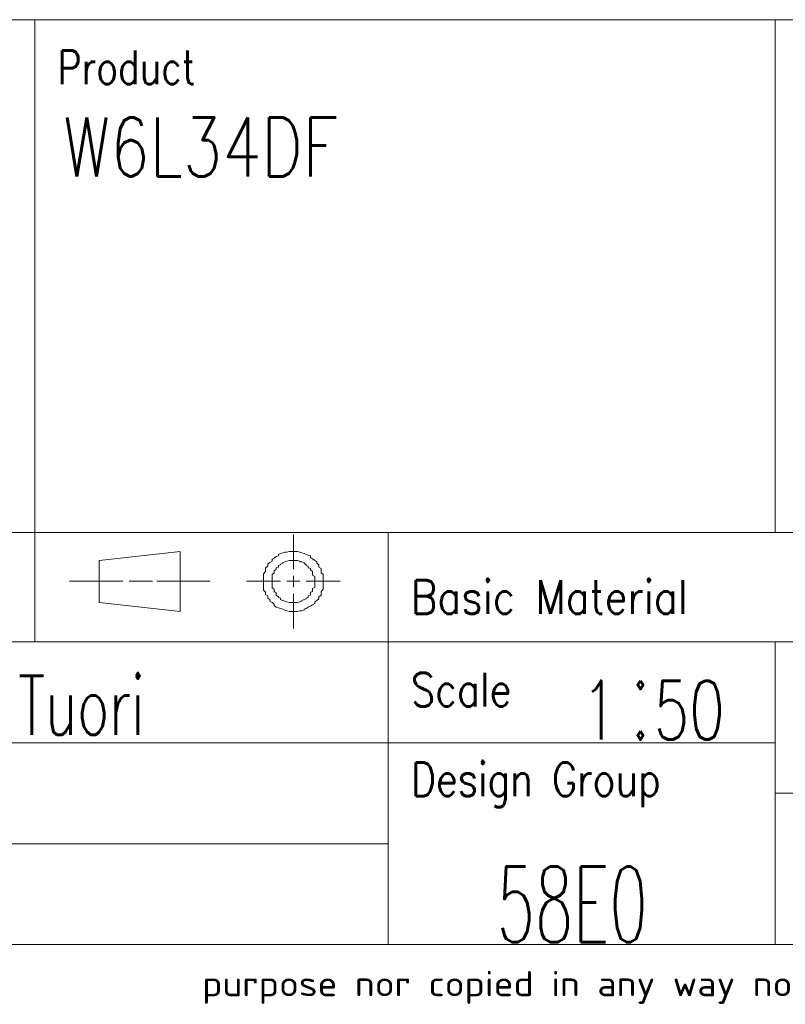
# Model space of a CAD drawing. Header units: inches. Extents: x 0 to 29700, y -16 to 21000.
# Tile 150 of 213: x 22405 to 24680, y 72 to 3000. Entities that reach past the tile are written whole.
import ezdxf

# ---------------------------------------------------------------- set-up
doc = ezdxf.new("R2010")
doc.units = ezdxf.units.IN
doc.layers.add('1', color=7, linetype='Continuous', true_color=0xffffff)
doc.layers.add('210', color=7, linetype='Continuous', true_color=0xffffff)
doc.styles.add('iso-1', font='isocp.shx')
doc.styles.add('latin_extended', font='simplex.shx')

# ---------------------------------------------------------------- blocks, each defined once
blk = doc.blocks.new('1STANG1')
at = {"layer": '210', "color": 211, "linetype": 'Continuous', "lineweight": 18}
for p, q in [((0.8268, 0.6299), (0.8268, 1)), ((0.4094, 0.8189), (0.1102, 0.7244)), ((0.4094, 0.1811), (0.4094, 0.8189)), ((0.7874, 0.8031), (0.7795, 0.7953)), ((0.7953, 0.811), (0.7874, 0.8031)), ((0.8031, 0.811), (0.7953, 0.811)), ((0.811, 0.8189), (0.8031, 0.811)), ((0.8189, 0.8189), (0.811, 0.8189)), ((0.8268, 0.8189), (0.8189, 0.8189)), ((0.8346, 0.8189), (0.8268, 0.8189)), ((0.8425, 0.8189), (0.8346, 0.8189)), ((0.8504, 0.811), (0.8425, 0.8189)), ((0.8583, 0.8031), (0.8504, 0.811)), ((0.8661, 0.7953), (0.8583, 0.8031)), ((0.7638, 0.7638), (0.7559, 0.748)), ((0.7717, 0.7717), (0.7638, 0.7638)), ((0.7795, 0.7953), (0.7717, 0.7874)), ((0.7717, 0.7874), (0.7717, 0.7717)), ((0.874, 0.7874), (0.8661, 0.7953)), ((0.8819, 0.7795), (0.874, 0.7874)), ((0.8898, 0.7717), (0.8819, 0.7795)), ((0.8898, 0.7559), (0.8898, 0.7717)), ((0.7559, 0.748), (0.748, 0.7323)), ((0.748, 0.7323), (0.748, 0.7165)), ((0.8976, 0.7402), (0.8898, 0.7559)), ((0.9055, 0.7244), (0.8976, 0.7402)), ((0.1102, 0.7244), (0.1102, 0.2756)), ((0.7402, 0.7008), (0.7323, 0.685)), ((0.748, 0.7165), (0.7402, 0.7008)), ((0.7874, 0.6929), (0.7795, 0.685)), ((0.7953, 0.7087), (0.7874, 0.7008)), ((0.7874, 0.7008), (0.7874, 0.6929)), ((0.8031, 0.7165), (0.7953, 0.7087)), ((0.811, 0.7244), (0.8031, 0.7165)), ((0.8031, 0.7165), (0.8031, 0.7165)), ((0.8189, 0.7244), (0.811, 0.7244)), ((0.8268, 0.7244), (0.8189, 0.7244)), ((0.8189, 0.7244), (0.8189, 0.7244)), ((0.8346, 0.7244), (0.8268, 0.7244)), ((0.8425, 0.7244), (0.8346, 0.7244)), ((0.8346, 0.7244), (0.8346, 0.7244)), ((0.8504, 0.7165), (0.8425, 0.7244)), ((0.8504, 0.7087), (0.8504, 0.7165)), ((0.8583, 0.7087), (0.8504, 0.7087)), ((0.8661, 0.7008), (0.8583, 0.7087)), ((0.8661, 0.6929), (0.8661, 0.7008)), ((0.874, 0.6772), (0.8661, 0.6929)), ((0.9134, 0.7087), (0.9055, 0.7244)), ((0.9134, 0.6929), (0.9134, 0.7087)), ((0.9213, 0.6772), (0.9134, 0.6929)), ((0.7323, 0.6614), (0.7244, 0.6457)), ((0.7323, 0.685), (0.7323, 0.6614)), ((0.7795, 0.6772), (0.7717, 0.6693)), ((0.7717, 0.6693), (0.7717, 0.6535)), ((0.7795, 0.685), (0.7795, 0.6772)), ((0.874, 0.6693), (0.874, 0.6772)), ((0.8819, 0.6614), (0.874, 0.6693)), ((0.8819, 0.6457), (0.8819, 0.6614)), ((0.9213, 0.6535), (0.9213, 0.6772)), ((0.7244, 0.6457), (0.7244, 0.622)), ((0.7244, 0.622), (0.7244, 0.6063)), ((0.7638, 0.6299), (0.7559, 0.6142)), ((0.7717, 0.6535), (0.7638, 0.6457)), ((0.7638, 0.6457), (0.7638, 0.6299)), ((0.8898, 0.6378), (0.8819, 0.6457)), ((0.8898, 0.622), (0.8898, 0.6378)), ((0.8976, 0.6063), (0.8898, 0.622)), ((0.9291, 0.6378), (0.9213, 0.6535)), ((0.9291, 0.6142), (0.9291, 0.6378)), ((0.7244, 0.6063), (0.7165, 0.5827)), ((0.7165, 0.5827), (0.7165, 0.5591)), ((0.7559, 0.5906), (0.748, 0.5748)), ((0.7559, 0.6142), (0.7559, 0.6063)), ((0.7559, 0.6063), (0.7559, 0.5906)), ((0.8976, 0.5984), (0.8976, 0.6063)), ((0.8976, 0.5827), (0.8976, 0.5984)), ((0.8976, 0.5669), (0.8976, 0.5827)), ((0.9291, 0.5906), (0.9291, 0.6142)), ((0.937, 0.5748), (0.9291, 0.5906)), ((0.7165, 0.5591), (0.7165, 0.5354)), ((0.748, 0.5748), (0.748, 0.5591)), ((0.748, 0.5591), (0.748, 0.5433)), ((0.8268, 0.4409), (0.8268, 0.5591)), ((0.9055, 0.5512), (0.8976, 0.5669)), ((0.9055, 0.5354), (0.9055, 0.5512)), ((0.937, 0.5512), (0.937, 0.5748)), ((0.937, 0.5276), (0.937, 0.5512)), ((0.7165, 0.5354), (0.7165, 0.5197)), ((0.7165, 0.5197), (0.7165, 0.4961)), ((0.748, 0.5433), (0.748, 0.5276)), ((0.748, 0.5276), (0.748, 0.5118)), ((0.748, 0.5118), (0.748, 0.4961)), ((0.9055, 0.5197), (0.9055, 0.5354)), ((0.9055, 0.5039), (0.9055, 0.5197)), ((0.937, 0.5039), (0.937, 0.5276)), ((0, 0.5039), (0.1969, 0.5039)), ((0.2205, 0.5039), (0.3071, 0.5039)), ((0.5197, 0.5039), (0.3228, 0.5039)), ((0.6535, 0.5039), (0.7795, 0.5039)), ((0.7165, 0.4961), (0.7165, 0.4724)), ((0.748, 0.4961), (0.748, 0.4803)), ((0.748, 0.4803), (0.748, 0.4646)), ((0.8031, 0.5039), (0.8504, 0.5039)), ((0.874, 0.5039), (1, 0.5039)), ((0.9055, 0.4882), (0.9055, 0.5039)), ((0.9055, 0.4724), (0.9055, 0.4882)), ((0.937, 0.4803), (0.937, 0.5039)), ((0.937, 0.4646), (0.937, 0.4803)), ((0.7165, 0.4724), (0.7165, 0.4488)), ((0.7165, 0.4488), (0.7165, 0.4252)), ((0.748, 0.4646), (0.748, 0.4488)), ((0.748, 0.4488), (0.748, 0.4331)), ((0.8976, 0.4252), (0.9055, 0.4409)), ((0.9055, 0.4567), (0.9055, 0.4724)), ((0.9055, 0.4409), (0.9055, 0.4567)), ((0.937, 0.4409), (0.937, 0.4646)), ((0.937, 0.4173), (0.937, 0.4409)), ((0.7165, 0.4252), (0.7165, 0.4094)), ((0.7165, 0.4094), (0.7244, 0.3858)), ((0.748, 0.4331), (0.7559, 0.4173)), ((0.7559, 0.4173), (0.7559, 0.4016)), ((0.7559, 0.4016), (0.7559, 0.3937)), ((0.8976, 0.4094), (0.8976, 0.4252)), ((0.8976, 0.3937), (0.8976, 0.4094)), ((0.9291, 0.3937), (0.937, 0.4173)), ((0.7244, 0.3858), (0.7244, 0.3622)), ((0.7559, 0.3937), (0.7638, 0.378)), ((0.7638, 0.378), (0.7638, 0.3622)), ((0.8268, 0), (0.8268, 0.3701)), ((0.8898, 0.3858), (0.8976, 0.3937)), ((0.8898, 0.3701), (0.8898, 0.3858)), ((0.8898, 0.3543), (0.8898, 0.3701)), ((0.9291, 0.378), (0.9291, 0.3937)), ((0.9291, 0.3543), (0.9291, 0.378)), ((0.7244, 0.3622), (0.7323, 0.3465)), ((0.7323, 0.3465), (0.7323, 0.3228)), ((0.7638, 0.3622), (0.7638, 0.3543)), ((0.7638, 0.3543), (0.7717, 0.3386)), ((0.7717, 0.3386), (0.7717, 0.3307)), ((0.7717, 0.3307), (0.7795, 0.3228)), ((0.874, 0.3228), (0.8819, 0.3307)), ((0.8819, 0.3465), (0.8898, 0.3543)), ((0.8819, 0.3307), (0.8819, 0.3465)), ((0.9213, 0.3386), (0.9291, 0.3543)), ((0.9213, 0.315), (0.9213, 0.3386)), ((0.7323, 0.3228), (0.7402, 0.3071)), ((0.7402, 0.3071), (0.7402, 0.2913)), ((0.7402, 0.2913), (0.748, 0.2756)), ((0.7795, 0.3228), (0.7795, 0.3071)), ((0.7795, 0.3071), (0.7874, 0.2992)), ((0.7874, 0.2992), (0.7953, 0.2913)), ((0.7953, 0.2913), (0.7953, 0.2913)), ((0.7953, 0.2913), (0.8031, 0.2835)), ((0.8504, 0.2835), (0.8583, 0.2913)), ((0.8583, 0.2992), (0.8661, 0.3071)), ((0.8583, 0.2913), (0.8583, 0.2992)), ((0.8661, 0.3071), (0.874, 0.315)), ((0.874, 0.315), (0.874, 0.3228)), ((0.9055, 0.2835), (0.9134, 0.2992)), ((0.9134, 0.2992), (0.9213, 0.315)), ((0.1102, 0.2756), (0.4094, 0.1811)), ((0.748, 0.2756), (0.7559, 0.2598)), ((0.7559, 0.2598), (0.7559, 0.2441)), ((0.8031, 0.2835), (0.811, 0.2756)), ((0.811, 0.2756), (0.811, 0.2756)), ((0.811, 0.2756), (0.8189, 0.2756)), ((0.8189, 0.2756), (0.8268, 0.2756)), ((0.8268, 0.2756), (0.8268, 0.2756)), ((0.8268, 0.2756), (0.8346, 0.2756)), ((0.8346, 0.2756), (0.8425, 0.2756)), ((0.8425, 0.2756), (0.8504, 0.2835)), ((0.8504, 0.2835), (0.8504, 0.2835)), ((0.8976, 0.252), (0.9055, 0.2677)), ((0.9055, 0.2677), (0.9055, 0.2835)), ((0.7559, 0.2441), (0.7638, 0.2283)), ((0.7638, 0.2283), (0.7717, 0.2205)), ((0.7717, 0.2205), (0.7795, 0.2126)), ((0.874, 0.2126), (0.8819, 0.2283)), ((0.8819, 0.2283), (0.8898, 0.2362)), ((0.8898, 0.2362), (0.8976, 0.252)), ((0.7795, 0.2126), (0.7874, 0.2047)), ((0.7874, 0.2047), (0.7953, 0.1969)), ((0.7953, 0.1969), (0.8031, 0.189)), ((0.8031, 0.189), (0.811, 0.1811)), ((0.8425, 0.1811), (0.8504, 0.189)), ((0.8504, 0.189), (0.8583, 0.189)), ((0.8583, 0.189), (0.8661, 0.1969)), ((0.8661, 0.2047), (0.874, 0.2126)), ((0.8661, 0.1969), (0.8661, 0.2047)), ((0.811, 0.1811), (0.8189, 0.1811)), ((0.8189, 0.1811), (0.8268, 0.1811)), ((0.8268, 0.1811), (0.8346, 0.1811)), ((0.8346, 0.1811), (0.8425, 0.1811))]:
    blk.add_line(p, q, dxfattribs=at)

msp = doc.modelspace()

# ---------------------------------------------------------------- linework, layer by layer
at = {"layer": '1', "color": 7, "linetype": 'Continuous', "lineweight": 18}
msp.add_line((20200, 3000), (29450, 3000), dxfattribs=at)
at = {"layer": '210', "color": 7, "linetype": 'Continuous', "lineweight": 18}
for p, q in [((20200, 3000), (29450, 3000)), ((250, 250), (29450, 250))]:
    msp.add_line(p, q, dxfattribs=at)
at = {"layer": '210', "color": 7, "linetype": 'Continuous', "lineweight": 13}
for p, q in [((22450.019, 3000), (22450.019, 1150.002)), ((24649.767, 3000), (24649.764, 1475.002)), ((20200.02, 1475.002), (24649.764, 1475.002)), ((23500.012, 250), (23500.012, 1475.002)), ((24649.765, 1475.002), (29450, 1475.002)), ((20200.02, 1150.002), (29450.02, 1150.002)), ((24649.764, 1150.002), (24649.762, 250)), ((20200.023, 849.999), (23500.023, 849.999)), ((23500.023, 849.999), (24649.763, 849.999)), ((29450, 699.999), (24649.763, 699.999)), ((20200.023, 550.001), (23500.023, 550.001))]:
    msp.add_line(p, q, dxfattribs=at)

# ---------------------------------------------------------------- block references
at = {"layer": '210', "color": 211, "linetype": 'Continuous', "lineweight": 18, "xscale": 804.9999999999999, "yscale": 279.9999999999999, "zscale": 50}
msp.add_blockref('1STANG1', (22552.803, 1189.701), dxfattribs=at)

# ---------------------------------------------------------------- texts
at = {"layer": '210', "color": 211, "linetype": 'Continuous', "lineweight": 18, "char_height": 100, "attachment_point": 7, "line_spacing_factor": 0.963855, "style": 'latin_extended'}
for s, insert in [('\\W0.7909;Product', (22517.8, 2808.316)), ('\\W0.8725;Basic Material', (23567.812, 1233.318)), ('\\W0.8395;Scale', (23567.811, 958.317)), ('\\W0.8291;Design Group', (23567.811, 658.314))]:
    msp.add_mtext(s, dxfattribs=dict(at, insert=insert))
at = {"layer": '210', "color": 3, "linetype": 'Continuous', "lineweight": 18, "attachment_point": 7, "line_spacing_factor": 0.963855, "style": 'latin_extended'}
for s, insert, char_height in [('\\W0.7778;W6L34DF', (22534.294, 2533.927), 175), ('\\W0.7036;1{\\H0.35x; }{\\H1.50x;:}50', (24074.871, 859.651), 175), ('\\W0.6681;btu004  Tuori', (21689.197, 873.928), 175), ('\\W0.5888;58E0', (23822.698, 256.904), 225)]:
    msp.add_mtext(s, dxfattribs=dict(at, insert=insert, char_height=char_height))
at = {"layer": '210', "color": 211, "linetype": 'Continuous', "lineweight": 13, "insert": (22946.98, 73.823), "char_height": 74.999998, "attachment_point": 7, "line_spacing_factor": 0.963855, "style": 'iso-1'}
msp.add_mtext('\\W1.2104;purpose nor copied in any way nor made accessible to third parties without the previous written consent of Wärtsilä.', dxfattribs=at)

doc.saveas('drawing.dxf')
